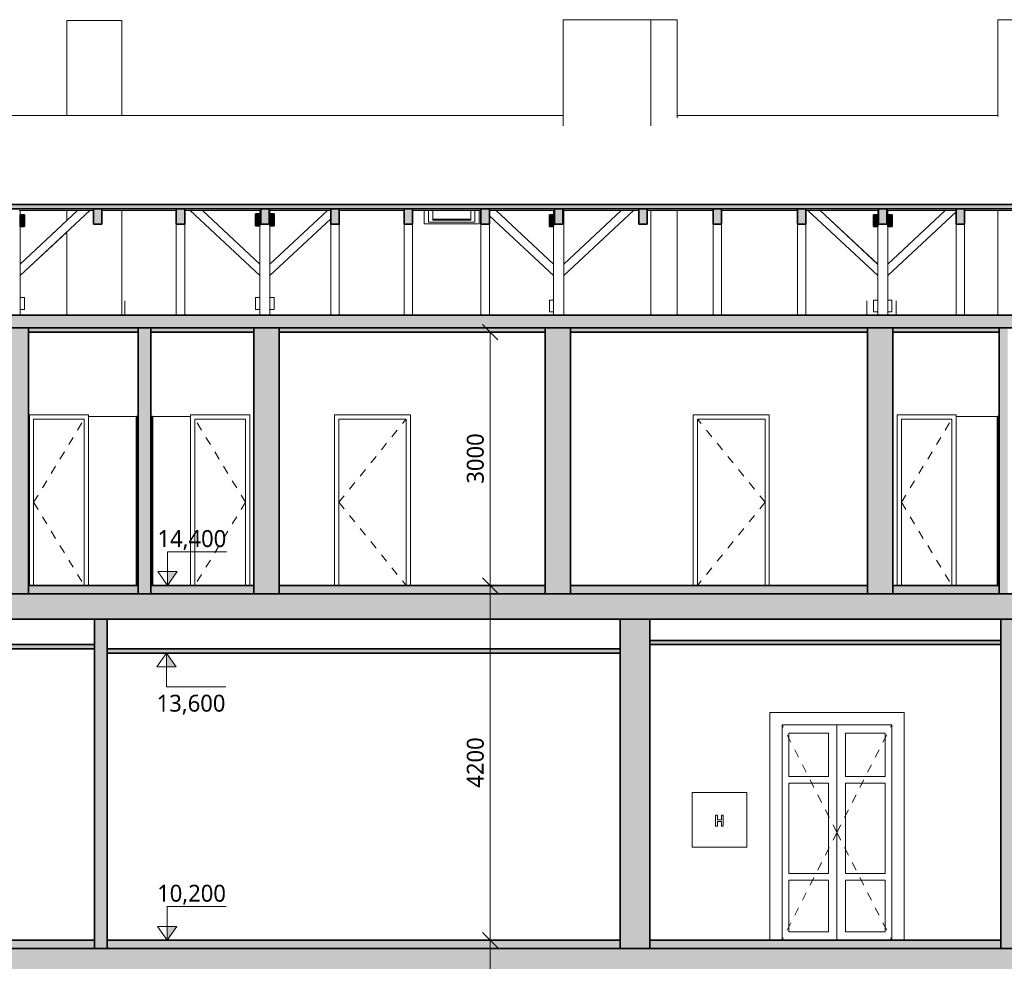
# Model space of a CAD drawing. Header units: metres. Extents: x -1.6 to 41.7, y -4.8 to 24.3.
# Tile 3 of 7: x 10 to 21.7, y 9.9 to 21.1. Entities that reach past the tile are written whole.
import ezdxf

# ---------------------------------------------------------------- set-up
doc = ezdxf.new("R2010")
doc.units = ezdxf.units.M
doc.linetypes.add('AV - Carkovana 2mm', pattern=[0.0027, 0.002, -0.0007])
for name, color, linetype, lineweight in [('AV-KOTY', 7, 'Continuous', 5), ('AV-KOTY-100', 7, 'Continuous', 5), ('AV-SRAFY', 7, 'Continuous', 35), ('AV-STAVBA', 7, 'Continuous', 18), ('AV-VYBAVENI', 7, 'Continuous', 18)]:
    doc.layers.add(name, color=color, linetype=linetype, lineweight=lineweight)
doc.styles.add('Trebuchet MS', font='trebuc.ttf', dxfattribs={"height": 0.2})
doc.dimstyles.new('2_mm_-_O_-_Blue_-_mm', dxfattribs={"dimscale": 0.3048, "dimtxt": 0.20619, "dimasz": 0.590551, "dimexe": 0.393701, "dimexo": 0.0625, "dimgap": 0.065617, "dimtad": 1, "dimdec": 0, "dimlfac": 1000, "dimzin": 0, "dimdsep": 46, "dimtxsty": 'Trebuchet MS', "dimblk1": 'OBLIQUE', "dimblk2": 'OBLIQUE', "dimsah": 1, "dimcen": 0.09, "dimazin": 0, "dimtfac": 1, "dimtdec": 4, "dimtix": 1, "dimtmove": 0, "dimatfit": 3, "dimfxl": 0.984252, "dimfxlon": 1, "dimtvp": 1, "dimtfill": 1, "dimtolj": 1, "dimtzin": 0, "dimarcsym": 2})

# ---------------------------------------------------------------- blocks, each defined once
blk = doc.blocks.new('DO_2-L_Obl__členěné_222 - 1300x2550_zdobné-V3-Řez B-B_')
at = {"layer": 'AV-STAVBA'}
for p, q in [((18.925, 12.898), (18.925, 10.2)), ((20.52, 12.898), (18.925, 12.898)), ((20.52, 10.2), (20.52, 12.898)), ((19.072, 10.2), (19.072, 12.75)), ((19.072, 12.75), (20.372, 12.75)), ((19.722, 10.2), (19.722, 12.75)), ((19.722, 12.75), (19.722, 10.2)), ((20.372, 12.75), (20.372, 10.2)), ((19.152, 12.65), (19.622, 12.65)), ((19.152, 12.14), (19.152, 12.65)), ((19.622, 12.65), (19.622, 12.14)), ((19.822, 12.65), (20.292, 12.65)), ((19.822, 12.14), (19.822, 12.65)), ((20.292, 12.65), (20.292, 12.14)), ((19.622, 12.14), (19.152, 12.14)), ((20.292, 12.14), (19.822, 12.14)), ((19.152, 10.99), (19.152, 12.06)), ((19.152, 12.06), (19.622, 12.06)), ((19.622, 12.06), (19.622, 10.99)), ((19.822, 10.99), (19.822, 12.06)), ((19.822, 12.06), (20.292, 12.06)), ((20.292, 12.06), (20.292, 10.99)), ((19.622, 10.99), (19.152, 10.99)), ((20.292, 10.99), (19.822, 10.99)), ((19.152, 10.3), (19.152, 10.91)), ((19.152, 10.91), (19.622, 10.91)), ((19.622, 10.91), (19.622, 10.3)), ((19.822, 10.91), (20.292, 10.91)), ((19.822, 10.3), (19.822, 10.91)), ((20.292, 10.91), (20.292, 10.3)), ((19.622, 10.3), (19.152, 10.3)), ((20.292, 10.3), (19.822, 10.3))]:
    blk.add_line(p, q, dxfattribs=at)
at = {"layer": 'AV-STAVBA', "linetype": 'AV - Carkovana 2mm', "lineweight": 13}
for q in [(19.072, 12.75), (20.372, 12.75), (19.072, 10.2), (20.372, 10.2)]:
    blk.add_line((19.722, 11.475), q, dxfattribs=at)
blk = doc.blocks.new('DO_1-L_Ocel_ - 600x1970_100-934388-Řez B-B_')
at = {"layer": 'AV-STAVBA'}
for p, q in [((20.435, 14.4), (20.435, 16.42)), ((21.135, 16.42), (20.435, 16.42)), ((20.485, 16.37), (20.485, 14.4)), ((20.485, 16.37), (21.085, 16.37)), ((20.485, 16.37), (20.485, 14.4)), ((21.085, 16.37), (20.485, 16.37)), ((21.085, 14.4), (21.085, 16.37)), ((21.085, 14.4), (21.085, 16.37)), ((21.135, 16.42), (21.135, 16.4))]:
    blk.add_line(p, q, dxfattribs=at)
at = {"layer": 'AV-STAVBA', "linetype": 'AV - Carkovana 2mm', "lineweight": 13}
for q in [(21.085, 16.37), (21.085, 14.4)]:
    blk.add_line((20.485, 15.385), q, dxfattribs=at)
blk = doc.blocks.new('DO_1-P_Ocel_ - 800x1970_150-V4-Řez B-B_')
at = {"layer": 'AV-STAVBA'}
for p, q in [((9.04, 10.2), (9.04, 12.22)), ((9.94, 12.22), (9.04, 12.22)), ((9.09, 12.17), (9.09, 10.2)), ((9.09, 12.17), (9.89, 12.17)), ((9.09, 12.17), (9.09, 10.2)), ((9.89, 12.17), (9.09, 12.17)), ((9.89, 10.2), (9.89, 12.17)), ((9.89, 10.2), (9.89, 12.17)), ((9.94, 12.22), (9.94, 10.2))]:
    blk.add_line(p, q, dxfattribs=at)
at = {"layer": 'AV-STAVBA', "linetype": 'AV - Carkovana 2mm', "lineweight": 13}
for q in [(9.09, 12.17), (9.09, 10.2)]:
    blk.add_line((9.89, 11.185), q, dxfattribs=at)
blk = doc.blocks.new('DO_1-L_Ocel_ - 800x1970_150-V2-Řez B-B_')
at = {"layer": 'AV-STAVBA'}
for p, q in [((6.715, 5.5), (6.715, 7.52)), ((7.615, 7.52), (6.715, 7.52)), ((6.765, 7.47), (6.765, 5.5)), ((6.765, 7.47), (7.565, 7.47)), ((6.765, 7.47), (6.765, 5.5)), ((7.565, 7.47), (6.765, 7.47)), ((7.565, 5.5), (7.565, 7.47)), ((7.565, 5.5), (7.565, 7.47)), ((7.615, 7.52), (7.615, 5.5))]:
    blk.add_line(p, q, dxfattribs=at)
at = {"layer": 'AV-STAVBA', "linetype": 'AV - Carkovana 2mm', "lineweight": 13}
for q in [(7.565, 7.47), (7.565, 5.5)]:
    blk.add_line((6.765, 6.485), q, dxfattribs=at)
blk = doc.blocks.new('DO_1-P_Ocel_ - 600x1970_100-934197-Řez B-B_')
at = {"layer": 'AV-STAVBA'}
for p, q in [((28.085, 16.4), (28.085, 16.42)), ((28.785, 16.42), (28.085, 16.42)), ((28.135, 16.37), (28.135, 14.4)), ((28.135, 16.37), (28.735, 16.37)), ((28.135, 16.37), (28.135, 14.4)), ((28.735, 16.37), (28.135, 16.37)), ((28.735, 14.4), (28.735, 16.37)), ((28.735, 14.4), (28.735, 16.37)), ((28.785, 16.42), (28.785, 14.4))]:
    blk.add_line(p, q, dxfattribs=at)
at = {"layer": 'AV-STAVBA', "linetype": 'AV - Carkovana 2mm', "lineweight": 13}
for q in [(28.135, 16.37), (28.135, 14.4)]:
    blk.add_line((28.735, 15.385), q, dxfattribs=at)
blk = doc.blocks.new('SFR_Trám_dřevo - 100_100-1435712-Řez B-B_')
at = {"layer": 'AV-STAVBA'}
for p, q in [((13.685, 18.84), (13.005, 18.207)), ((13.825, 18.833), (13.832, 18.84)), ((13.005, 18.07), (13.725, 18.74))]:
    blk.add_line(p, q, dxfattribs=at)
blk = doc.blocks.new('SFR_Trám_dřevo - 100_100-1435710-Řez B-B_')
at = {"layer": 'AV-STAVBA'}
for p, q in [((12.885, 18.07), (12.058, 18.84)), ((12.885, 18.207), (12.205, 18.84))]:
    blk.add_line(p, q, dxfattribs=at)
blk = doc.blocks.new('SFR_Trám_dřevo - 50_140-1437201-Řez B-B_')
at = {"layer": 'AV-STAVBA'}
blk.add_hatch(color=256, dxfattribs=at).paths.add_polyline_path([(12.885, 18.66), (12.885, 18.8), (12.835, 18.8), (12.835, 18.66)])
at = {"layer": 'AV-STAVBA', "lineweight": 35}
for p, q in [((12.835, 18.8), (12.835, 18.66)), ((12.885, 18.8), (12.835, 18.8)), ((12.885, 18.66), (12.885, 18.8)), ((12.835, 18.66), (12.885, 18.66))]:
    blk.add_line(p, q, dxfattribs=at)
blk = doc.blocks.new('SFR_Trám_dřevo - 50_140-1505644-Řez B-B_')
at = {"layer": 'AV-STAVBA'}
for p, q in [((13.055, 17.81), (13.005, 17.81)), ((13.005, 17.81), (13.005, 17.67)), ((13.055, 17.67), (13.055, 17.81)), ((13.005, 17.67), (13.055, 17.67))]:
    blk.add_line(p, q, dxfattribs=at)
blk = doc.blocks.new('SFR_Trám_dřevo - 100_100-V6-Řez B-B_')
at = {"layer": 'AV-STAVBA'}
for p, q in [((13.685, 18.84), (13.005, 18.207)), ((13.825, 18.833), (13.832, 18.84)), ((13.005, 18.07), (13.725, 18.74))]:
    blk.add_line(p, q, dxfattribs=at)
blk = doc.blocks.new('SFR_Trám_dřevo - 100_100-V7-Řez B-B_')
at = {"layer": 'AV-STAVBA'}
for p, q in [((12.058, 18.84), (12.885, 18.07)), ((12.885, 18.207), (12.204, 18.84))]:
    blk.add_line(p, q, dxfattribs=at)
blk = doc.blocks.new('SFR_Trám_dřevo - 50_140-1505645-Řez B-B_')
at = {"layer": 'AV-STAVBA'}
for p, q in [((12.885, 17.81), (12.835, 17.81)), ((12.835, 17.81), (12.835, 17.67)), ((12.885, 17.67), (12.885, 17.81)), ((12.835, 17.67), (12.885, 17.67))]:
    blk.add_line(p, q, dxfattribs=at)
blk = doc.blocks.new('SFR_Trám_dřevo - 100_100-V8-Řez B-B_')
at = {"layer": 'AV-STAVBA'}
blk.add_line((16.364, 18.207), (15.685, 18.84), dxfattribs=at)
blk = doc.blocks.new('SFR_Trám_dřevo - 100_100-1437373-Řez B-B_')
at = {"layer": 'AV-STAVBA'}
for p, q in [((16.485, 18.07), (17.312, 18.84)), ((17.165, 18.84), (16.485, 18.207)), ((17.165, 18.84), (16.485, 18.207))]:
    blk.add_line(p, q, dxfattribs=at)
blk = doc.blocks.new('SFR_Trám_dřevo - 100_100-1437374-Řez B-B_')
at = {"layer": 'AV-STAVBA'}
for p, q in [((16.365, 18.206), (15.685, 18.84)), ((15.605, 18.778), (16.365, 18.07)), ((16.365, 18.069), (15.605, 18.777))]:
    blk.add_line(p, q, dxfattribs=at)
blk = doc.blocks.new('SFR_Trám_dřevo - 50_140-1505646-Řez B-B_')
at = {"layer": 'AV-STAVBA'}
for p, q in [((16.365, 17.78), (16.315, 17.78)), ((16.315, 17.78), (16.315, 17.64)), ((16.365, 17.64), (16.365, 17.78)), ((16.315, 17.64), (16.365, 17.64))]:
    blk.add_line(p, q, dxfattribs=at)
blk = doc.blocks.new('SFR_Trám_dřevo - 50_140-1437733-Řez B-B_')
at = {"layer": 'AV-STAVBA'}
blk.add_hatch(color=256, dxfattribs=at).paths.add_polyline_path([(13.055, 18.66), (13.055, 18.8), (13.005, 18.8), (13.005, 18.66)])
at = {"layer": 'AV-STAVBA', "lineweight": 35}
for p, q in [((13.055, 18.8), (13.005, 18.8)), ((13.005, 18.8), (13.005, 18.66)), ((13.055, 18.66), (13.055, 18.8)), ((13.005, 18.66), (13.055, 18.66))]:
    blk.add_line(p, q, dxfattribs=at)
blk = doc.blocks.new('SFR_Trám_dřevo - 100_100-1438016-Řez B-B_')
at = {"layer": 'AV-STAVBA'}
for p, q in [((21.005, 18.84), (20.325, 18.207)), ((21.005, 18.84), (20.325, 18.207)), ((20.325, 18.07), (21.135, 18.824))]:
    blk.add_line(p, q, dxfattribs=at)
blk = doc.blocks.new('SFR_Trám_dřevo - 100_100-1438017-Řez B-B_')
at = {"layer": 'AV-STAVBA'}
for p, q in [((20.205, 18.069), (19.377, 18.84)), ((19.378, 18.84), (20.205, 18.07)), ((20.205, 18.206), (19.525, 18.84))]:
    blk.add_line(p, q, dxfattribs=at)
blk = doc.blocks.new('SFR_Trám_dřevo - 100_100-1439204-Řez B-B_')
at = {"layer": 'AV-STAVBA'}
blk.add_line((20.325, 18.07), (21.135, 18.824), dxfattribs=at)
blk = doc.blocks.new('SFR_Trám_dřevo - 100_100-1439205-Řez B-B_')
at = {"layer": 'AV-STAVBA'}
blk.add_line((20.204, 18.207), (19.525, 18.84), dxfattribs=at)
blk = doc.blocks.new('SFR_Trám_dřevo - 50_140-V9-Řez B-B_')
at = {"layer": 'AV-STAVBA'}
blk.add_hatch(color=256, dxfattribs=at).paths.add_polyline_path([(20.205, 18.65), (20.205, 18.79), (20.155, 18.79), (20.155, 18.65)])
at = {"layer": 'AV-STAVBA', "lineweight": 35}
for p, q in [((20.155, 18.79), (20.155, 18.65)), ((20.205, 18.79), (20.155, 18.79)), ((20.205, 18.65), (20.205, 18.79)), ((20.155, 18.65), (20.205, 18.65))]:
    blk.add_line(p, q, dxfattribs=at)
blk = doc.blocks.new('SFR_Trám_dřevo - 50_140-1505647-Řez B-B_')
at = {"layer": 'AV-STAVBA'}
for p, q in [((20.205, 17.78), (20.155, 17.78)), ((20.155, 17.78), (20.155, 17.64)), ((20.205, 17.64), (20.205, 17.78)), ((20.155, 17.64), (20.205, 17.64))]:
    blk.add_line(p, q, dxfattribs=at)
blk = doc.blocks.new('SFR_Trám_dřevo - 50_140-V10-Řez B-B_')
at = {"layer": 'AV-STAVBA'}
blk.add_hatch(color=256, dxfattribs=at).paths.add_polyline_path([(20.375, 18.65), (20.375, 18.79), (20.325, 18.79), (20.325, 18.65)])
at = {"layer": 'AV-STAVBA', "lineweight": 35}
for p, q in [((20.375, 18.79), (20.325, 18.79)), ((20.325, 18.79), (20.325, 18.65)), ((20.375, 18.65), (20.375, 18.79)), ((20.325, 18.65), (20.375, 18.65))]:
    blk.add_line(p, q, dxfattribs=at)
blk = doc.blocks.new('SFR_Trám_dřevo - 50_140-1505648-Řez B-B_')
at = {"layer": 'AV-STAVBA'}
for p, q in [((20.374, 17.78), (20.324, 17.78)), ((20.324, 17.78), (20.324, 17.64)), ((20.374, 17.64), (20.374, 17.78)), ((20.324, 17.64), (20.374, 17.64))]:
    blk.add_line(p, q, dxfattribs=at)
blk = doc.blocks.new('SFR_Trám_dřevo - 100_100-V28-Řez B-B_')
at = {"layer": 'AV-STAVBA'}
for p, q in [((10.598, 18.722), (10.045, 18.207)), ((10.045, 18.07), (10.598, 18.585))]:
    blk.add_line(p, q, dxfattribs=at)
blk = doc.blocks.new('SFR_Trám_dřevo - 100_100-V31-Řez B-B_')
at = {"layer": 'AV-STAVBA'}
for p, q in [((10.045, 18.07), (10.872, 18.84)), ((10.725, 18.84), (10.045, 18.207))]:
    blk.add_line(p, q, dxfattribs=at)
blk = doc.blocks.new('SFR_Trám_dřevo - 50_140-V33-Řez B-B_')
at = {"layer": 'AV-STAVBA'}
blk.add_hatch(color=256, dxfattribs=at).paths.add_polyline_path([(10.095, 18.65), (10.095, 18.79), (10.045, 18.79), (10.045, 18.65)])
at = {"layer": 'AV-STAVBA', "lineweight": 35}
for p, q in [((10.095, 18.79), (10.045, 18.79)), ((10.045, 18.79), (10.045, 18.65)), ((10.095, 18.65), (10.095, 18.79)), ((10.045, 18.65), (10.095, 18.65))]:
    blk.add_line(p, q, dxfattribs=at)
blk = doc.blocks.new('WI_1_střešní - 650x1000-1494084-Řez B-B_')
at = {"layer": 'AV-STAVBA'}
for p, q in [((14.833, 18.84), (14.833, 18.683)), ((14.883, 18.704), (14.883, 18.84)), ((14.883, 18.84), (14.883, 18.704)), ((14.933, 18.725), (14.933, 18.84)), ((15.383, 18.84), (15.383, 18.725)), ((15.433, 18.84), (15.433, 18.704)), ((15.433, 18.704), (15.433, 18.84)), ((15.483, 18.683), (15.483, 18.84)), ((14.833, 18.683), (15.483, 18.683)), ((15.433, 18.704), (14.883, 18.704)), ((14.883, 18.704), (15.433, 18.704)), ((14.933, 18.738), (15.383, 18.738)), ((15.383, 18.725), (14.933, 18.725))]:
    blk.add_line(p, q, dxfattribs=at)
blk = doc.blocks.new('PF_Hydrant pod omítku - 650x650-1551170-Řez B-B_')
at = {"layer": 'AV-VYBAVENI'}
for p, q in [((18.655, 11.95), (18.005, 11.95)), ((18.005, 11.95), (18.005, 11.3)), ((18.655, 11.3), (18.655, 11.95)), ((18.305, 11.68), (18.285, 11.68)), ((18.285, 11.68), (18.285, 11.55)), ((18.305, 11.625), (18.305, 11.68)), ((18.375, 11.68), (18.355, 11.68)), ((18.355, 11.68), (18.355, 11.625)), ((18.375, 11.55), (18.375, 11.68)), ((18.285, 11.55), (18.305, 11.55)), ((18.355, 11.625), (18.305, 11.625)), ((18.305, 11.55), (18.305, 11.605)), ((18.305, 11.605), (18.355, 11.605)), ((18.355, 11.605), (18.355, 11.55)), ((18.355, 11.55), (18.375, 11.55)), ((18.005, 11.3), (18.655, 11.3))]:
    blk.add_line(p, q, dxfattribs=at)
blk = doc.blocks.new('DIMBLOCK1-Řez B-B_')
at = {"layer": 'AV-KOTY-100', "color": 5, "true_color": 0x0000ff}
for p, q in [((15.613, 17.4), (15.493, 17.4)), ((15.613, 17.4), (15.523, 17.49)), ((15.613, 17.4), (15.613, 14.4)), ((15.613, 17.4), (15.703, 17.31)), ((15.613, 17.4), (15.913, 17.4)), ((15.613, 14.4), (15.523, 14.49)), ((15.613, 14.4), (15.493, 14.4)), ((15.613, 14.4), (15.703, 14.31)), ((15.613, 14.4), (15.913, 14.4))]:
    blk.add_line(p, q, dxfattribs=at)
at = {"layer": 'AV-KOTY-100', "color": 0, "insert": (15.337, 15.606), "char_height": 0.2, "width": 0.70454, "attachment_point": 1, "rotation": 90, "line_spacing_factor": 1.048425, "style": 'Trebuchet MS', "bg_fill": 3, "box_fill_scale": 1.25, "bg_fill_color": 256, "bg_fill_true_color": 13158600, "bg_fill_transparency": 0}
blk.add_mtext('3000', dxfattribs=at)
blk = doc.blocks.new('_Oblique')
at = {"color": 0, "linetype": 'ByBlock', "lineweight": -2}
blk.add_line((-0.5, -0.5), (0.5, 0.5), dxfattribs=at)
blk = doc.blocks.new('DIMBLOCK2-Řez B-B_')
at = {"layer": 'AV-KOTY-100', "color": 5, "true_color": 0x0000ff}
for p, q in [((15.613, 14.4), (15.523, 14.49)), ((15.613, 14.4), (15.493, 14.4)), ((15.613, 14.4), (15.613, 10.2)), ((15.613, 14.4), (15.703, 14.31)), ((15.613, 14.4), (15.913, 14.4)), ((15.613, 10.2), (15.523, 10.29)), ((15.613, 10.2), (15.493, 10.2)), ((15.613, 10.2), (15.703, 10.11)), ((15.613, 10.2), (15.913, 10.2))]:
    blk.add_line(p, q, dxfattribs=at)
at = {"layer": 'AV-KOTY-100', "color": 0, "insert": (15.337, 12.006), "char_height": 0.2, "width": 0.70454, "attachment_point": 1, "rotation": 90, "line_spacing_factor": 1.048425, "style": 'Trebuchet MS', "bg_fill": 3, "box_fill_scale": 1.25, "bg_fill_color": 256, "bg_fill_true_color": 13158600, "bg_fill_transparency": 0}
blk.add_mtext('4200', dxfattribs=at)
blk = doc.blocks.new('DIMBLOCK3-Řez B-B_')
at = {"layer": 'AV-KOTY-100', "color": 5, "true_color": 0x0000ff}
for p, q in [((15.613, 10.2), (15.523, 10.29)), ((15.613, 10.2), (15.493, 10.2)), ((15.613, 10.2), (15.613, 5.5)), ((15.613, 10.2), (15.703, 10.11)), ((15.613, 10.2), (15.913, 10.2)), ((15.613, 5.5), (15.493, 5.5)), ((15.613, 5.5), (15.523, 5.59)), ((15.613, 5.5), (15.703, 5.41)), ((15.613, 5.5), (15.913, 5.5))]:
    blk.add_line(p, q, dxfattribs=at)
at = {"layer": 'AV-KOTY-100', "color": 0, "insert": (15.337, 7.556), "char_height": 0.2, "width": 0.70454, "attachment_point": 1, "rotation": 90, "line_spacing_factor": 1.048425, "style": 'Trebuchet MS', "bg_fill": 3, "box_fill_scale": 1.25, "bg_fill_color": 256, "bg_fill_true_color": 13158600, "bg_fill_transparency": 0}
blk.add_mtext('4700', dxfattribs=at)
blk = doc.blocks.new('Spot Elevations - Vyskova kota vertikalni-6115-Řez B-B_')
at = {"layer": 'AV-KOTY', "true_color": 0x0000ff}
blk.add_hatch(color=5, dxfattribs=at).paths.add_polyline_path([(11.783, -3.95), (11.783, -3.786), (11.897, -3.786)])
at = {"layer": 'AV-KOTY', "color": 5, "true_color": 0x0000ff}
for p, q in [((11.783, -3.55), (12.483, -3.55)), ((11.783, -3.95), (11.783, -3.55)), ((11.668, -3.786), (11.897, -3.786)), ((11.783, -3.95), (11.668, -3.786)), ((11.783, -3.95), (11.897, -3.786)), ((11.783, -3.95), (11.897, -3.786)), ((11.897, -3.786), (11.783, -3.786)), ((11.783, -3.786), (11.783, -3.95)), ((11.61, -3.95), (11.955, -3.95))]:
    blk.add_line(p, q, dxfattribs=at)

msp = doc.modelspace()

# ---------------------------------------------------------------- hatches: boundary and pattern name
at = {"layer": 'AV-SRAFY', "lineweight": 18}
for points in [[(10.1448, 14.3), (10.1448, 17.45), (9.7948, 17.45), (9.7948, 14.3), (9.896, 14.3)], [(11.4865, 14.3), (11.5948, 14.3), (11.5948, 17.45), (11.4448, 17.45), (11.4448, 14.3)], [(13.1148, 14.3), (13.1148, 17.45), (12.8148, 17.45), (12.8148, 14.3), (13.077, 14.3)], [(16.5648, 14.3), (16.5648, 17.45), (16.2648, 17.45), (16.2648, 14.3), (16.5231, 14.3)], [(20.3848, 14.3), (20.3848, 17.45), (20.0848, 17.45), (20.0848, 14.3), (20.2342, 14.3)], [(21.6448, 14.3), (21.7448, 14.3), (21.7448, 17.45), (21.6448, 17.45), (21.6448, 14.3953)], [(11.4248, 14.4), (11.4448, 14.4), (11.4448, 16.4), (11.4248, 16.4), (11.4248, 14.7564)], [(11.5948, 14.4), (11.6148, 14.4), (11.6148, 16.4), (11.5948, 16.4), (11.5948, 14.5759)], [(21.6248, 14.4), (21.6448, 14.4), (21.6448, 16.4), (21.6248, 16.4), (21.6248, 14.7564)], [(10.9563, 14.3), (11.4448, 14.3), (11.4448, 14.4), (10.1448, 14.4), (10.1448, 14.3), (10.6912, 14.3)], [(11.5948, 14.3), (12.8148, 14.3), (12.8148, 14.4), (11.5948, 14.4), (11.5948, 14.3953)], [(13.1148, 14.3), (16.2648, 14.3), (16.2648, 14.4), (13.1148, 14.4), (13.1148, 14.3953)], [(17.8485, 14.3), (20.0848, 14.3), (20.0848, 14.4), (16.5648, 14.4), (16.5648, 14.3), (17.3183, 14.3)], [(21.6448, 14.3), (21.6448, 14.4), (20.3848, 14.4), (20.3848, 14.3), (21.5597, 14.3)], [(17.3183, 14), (39.4998, 14), (39.4998, 14.3), (-0.0052, 14.3), (-0.0052, 14), (16.7882, 14)], [(11.0748, 10.1), (11.0748, 14), (10.9248, 14), (10.9248, 10.1), (10.9563, 10.1)], [(17.1548, 10.1), (17.5048, 10.1), (17.5048, 14), (17.1548, 14), (17.1548, 10.2435)], [(21.6648, 10.1), (21.8148, 10.1), (21.8148, 14), (21.6648, 14), (21.6648, 10.2435)], [(10.4262, 10.1), (10.9248, 10.1), (10.9248, 10.2), (5.5848, 10.2), (5.5848, 10.1), (9.3658, 10.1)], [(17.0532, 10.1), (17.1548, 10.1), (17.1548, 10.2), (11.0748, 10.2), (11.0748, 10.1), (16.7882, 10.1)], [(21.5597, 10.1), (21.6648, 10.1), (21.6648, 10.2), (17.5048, 10.2), (17.5048, 10.1), (21.0295, 10.1)], [(17.8485, 9.8), (39.4998, 9.8), (39.4998, 10.1), (-0.0052, 10.1), (-0.0052, 9.8), (17.3183, 9.8)]]:
    msp.add_hatch(color=256, dxfattribs=at).paths.add_polyline_path(points)
at = {"layer": 'AV-STAVBA'}
h = msp.add_hatch(color=256, dxfattribs=at)
h.paths.add_polyline_path([(39.2648, 18.8586), (39.7648, 18.8586), (39.7648, 18.911), (38.9141, 18.911), (38.9141, 18.8586)])
h.paths.add_polyline_path([(33.7535, 18.8586), (34.4065, 18.8586), (34.4065, 18.911), (5.1102, 18.911), (5.1102, 18.8586), (31.6328, 18.8586)])
h.paths.add_polyline_path([(0.6119, 18.8586), (0.6119, 18.911), (-0.2352, 18.911), (-0.2352, 18.8586), (-0.1772, 18.8586)])
for points in [[(11.0148, 18.6803), (11.0148, 18.8586), (10.9148, 18.8586), (10.9148, 18.6803)], [(11.9948, 18.6803), (11.9948, 18.8586), (11.8948, 18.8586), (11.8948, 18.6803)], [(12.9948, 18.6803), (12.9948, 18.8586), (12.8948, 18.8586), (12.8948, 18.6803)], [(13.7248, 18.6803), (13.8248, 18.6803), (13.8248, 18.8586), (13.7248, 18.8586)], [(14.6948, 18.6803), (14.6948, 18.8586), (14.5948, 18.8586), (14.5948, 18.6803), (14.6675, 18.6803)], [(15.6048, 18.6803), (15.6048, 18.8586), (15.5048, 18.8586), (15.5048, 18.6803)], [(16.4748, 18.6803), (16.4748, 18.8586), (16.3748, 18.8586), (16.3748, 18.6803)], [(17.4748, 18.6803), (17.4748, 18.8586), (17.3748, 18.8586), (17.3748, 18.6803)], [(18.3548, 18.6803), (18.3548, 18.8586), (18.2548, 18.8586), (18.2548, 18.6803)], [(19.3548, 18.6803), (19.3548, 18.8586), (19.2548, 18.8586), (19.2548, 18.6803)], [(20.2148, 18.6803), (20.3148, 18.6803), (20.3148, 18.8586), (20.2148, 18.8586)], [(21.1348, 18.6803), (21.2348, 18.6803), (21.2348, 18.8586), (21.1348, 18.8586)], [(39.0551, 17.45), (39.2648, 17.45), (39.2648, 17.6), (-0.0352, 17.6), (-0.0352, 17.45), (37.9948, 17.45)], [(10.1448, 17.4), (11.4448, 17.4), (11.4448, 17.45), (10.1448, 17.45)], [(11.5948, 17.4), (12.8148, 17.4), (12.8148, 17.45), (11.5948, 17.45)], [(15.7278, 17.4), (16.2648, 17.4), (16.2648, 17.45), (13.1148, 17.45), (13.1148, 17.4), (14.6675, 17.4)], [(19.9692, 17.4), (20.0848, 17.4), (20.0848, 17.45), (16.5648, 17.45), (16.5648, 17.4), (18.9088, 17.4)], [(20.3848, 17.4), (21.6448, 17.4), (21.6448, 17.45), (20.3848, 17.45)], [(8.8357, 13.65), (10.9248, 13.65), (10.9248, 13.7), (5.5848, 13.7), (5.5848, 13.65), (8.5706, 13.65)], [(16.7882, 13.6), (17.1548, 13.6), (17.1548, 13.65), (11.0748, 13.65), (11.0748, 13.6), (16.258, 13.6)], [(21.5597, 13.7), (21.6648, 13.7), (21.6648, 13.75), (17.5048, 13.75), (17.5048, 13.7), (21.0295, 13.7)]]:
    msp.add_hatch(color=256, dxfattribs=at).paths.add_polyline_path(points)

# ---------------------------------------------------------------- linework, layer by layer
for p, q in [((11.248, 21.09), (10.598, 21.09)), ((10.598, 21.09), (10.598, 19.9664)), ((11.248, 21.09), (11.248, 19.9664)), ((17.8296, 21.1), (16.478, 21.1)), ((16.478, 21.1), (16.478, 19.8445)), ((17.518, 21.1), (17.518, 19.8445)), ((17.8296, 19.9382), (17.8296, 21.1)), ((22.6296, 21.1), (21.6296, 21.1)), ((21.6296, 21.1), (21.6296, 19.9519)), ((16.478, 19.9664), (8.738, 19.9664)), ((21.6296, 19.9664), (17.8296, 19.9664)), ((10.0448, 18.84), (10.0348, 18.84)), ((10.0448, 18.84), (10.9148, 18.84)), ((10.0448, 18.84), (10.0448, 18.79)), ((10.0452, 18.84), (10.0452, 18.79)), ((10.598, 18.84), (10.598, 18.7217)), ((11.0148, 18.84), (11.8948, 18.84)), ((11.248, 18.84), (11.248, 17.6)), ((11.9948, 18.84), (12.8948, 18.84)), ((12.8845, 18.84), (12.8845, 18.8)), ((12.8848, 18.84), (12.8848, 18.8)), ((13.0048, 18.84), (12.9948, 18.84)), ((13.0048, 18.84), (13.7248, 18.84)), ((13.0048, 18.84), (13.0048, 18.8)), ((13.0052, 18.84), (13.0052, 18.8)), ((13.8248, 18.84), (14.5948, 18.84)), ((14.6948, 18.84), (15.5048, 18.84)), ((14.833, 18.6832), (14.833, 18.84)), ((15.483, 18.84), (15.483, 18.6832)), ((15.6048, 18.84), (16.3748, 18.84)), ((16.3644, 18.84), (16.3644, 18.79)), ((16.365, 18.84), (16.365, 17.6)), ((16.3748, 18.84), (16.365, 18.84)), ((16.4748, 18.84), (17.3748, 18.84)), ((16.485, 18.84), (16.4748, 18.84)), ((16.485, 18.84), (16.485, 17.6)), ((17.4748, 18.84), (18.2548, 18.84)), ((17.518, 18.84), (17.518, 17.6)), ((17.8296, 17.6), (17.8296, 18.84)), ((18.3548, 18.84), (19.2548, 18.84)), ((19.3548, 18.84), (20.2148, 18.84)), ((20.2045, 18.84), (20.2045, 18.79)), ((20.2051, 18.84), (20.2051, 17.78)), ((20.2148, 18.84), (20.2051, 18.84)), ((20.3148, 18.84), (21.1348, 18.84)), ((20.3251, 18.84), (20.3148, 18.84)), ((20.3251, 18.84), (20.3251, 18.79)), ((21.2348, 18.84), (22.0948, 18.84)), ((21.6296, 18.84), (21.6296, 17.6)), ((11.8948, 17.6), (11.8948, 18.6803)), ((11.9948, 18.6803), (11.9948, 17.6)), ((13.7248, 17.6), (13.7248, 18.6803)), ((13.8248, 18.6803), (13.8248, 17.6)), ((14.5948, 17.6), (14.5948, 18.6803)), ((14.6948, 18.6803), (14.6948, 17.6)), ((15.483, 18.6832), (14.833, 18.6832)), ((15.5048, 17.6), (15.5048, 18.6803)), ((15.6048, 18.6803), (15.6048, 17.6)), ((18.2548, 17.6), (18.2548, 18.6803)), ((18.3548, 18.6803), (18.3548, 17.6)), ((19.2548, 17.6), (19.2548, 18.6803)), ((19.3548, 18.6803), (19.3548, 17.6)), ((21.1348, 17.6), (21.1348, 18.6803)), ((21.2348, 18.6803), (21.2348, 17.6)), ((10.0448, 18.65), (10.0448, 17.6)), ((10.0452, 18.65), (10.0452, 18.2069)), ((10.598, 18.585), (10.598, 17.6)), ((12.8845, 18.66), (12.8845, 18.2071)), ((12.8848, 18.66), (12.8848, 17.6)), ((13.0048, 18.66), (13.0048, 17.6)), ((13.0052, 18.66), (13.0052, 18.2069)), ((16.3644, 18.65), (16.3644, 18.2071)), ((20.2045, 18.65), (20.2045, 18.207)), ((20.3251, 18.65), (20.3251, 17.78)), ((10.0452, 18.0702), (10.0452, 17.81)), ((12.8845, 18.0699), (12.8845, 17.81)), ((13.0052, 18.0702), (13.0052, 17.81)), ((16.3644, 18.0699), (16.3644, 17.78)), ((20.2045, 18.0698), (20.2045, 17.78)), ((11.2848, 17.6), (11.2848, 17.7706)), ((20.0748, 17.6), (20.0748, 17.7706)), ((20.4248, 17.6), (20.4248, 17.7706)), ((10.0452, 17.67), (10.0452, 17.6)), ((12.8845, 17.67), (12.8845, 17.6)), ((13.0052, 17.67), (13.0052, 17.6)), ((16.3644, 17.64), (16.3644, 17.6)), ((20.2045, 17.64), (20.2045, 17.6)), ((20.2051, 17.64), (20.2051, 17.6)), ((20.3251, 17.64), (20.3251, 17.6)), ((10.1548, 16.42), (10.8548, 16.42)), ((10.1548, 14.4), (10.1548, 16.42)), ((10.8548, 16.42), (10.8548, 14.4)), ((11.4248, 16.4), (10.8548, 16.4)), ((12.0648, 16.4), (11.6148, 16.4)), ((12.0648, 16.42), (12.7648, 16.42)), ((12.0648, 14.4), (12.0648, 16.42)), ((12.7648, 16.42), (12.7648, 14.4)), ((13.7698, 16.42), (14.6698, 16.42)), ((13.7698, 14.4), (13.7698, 16.42)), ((14.6698, 16.42), (14.6698, 14.4)), ((18.0198, 16.42), (18.9198, 16.42)), ((18.0198, 14.4), (18.0198, 16.42)), ((18.9198, 16.42), (18.9198, 14.4)), ((20.4348, 16.42), (21.1348, 16.42)), ((20.4348, 14.4), (20.4348, 16.42)), ((21.1348, 16.42), (21.1348, 14.4)), ((21.6248, 16.4), (21.1348, 16.4)), ((18.0048, 11.95), (18.6548, 11.95)), ((18.0048, 11.3), (18.0048, 11.95)), ((18.6548, 11.95), (18.6548, 11.3)), ((18.6548, 11.3), (18.0048, 11.3))]:
    msp.add_line(p, q, dxfattribs=at)
at = {"layer": 'AV-STAVBA', "lineweight": 35}
for p, q in [((34.4065, 18.911), (5.1102, 18.911)), ((5.1102, 18.8586), (34.4065, 18.8586)), ((11.0148, 18.8586), (10.9148, 18.8586)), ((10.9148, 18.8586), (10.9148, 18.6803)), ((11.0148, 18.6803), (11.0148, 18.8586)), ((11.9948, 18.8586), (11.8948, 18.8586)), ((11.8948, 18.8586), (11.8948, 18.6803)), ((11.9948, 18.6803), (11.9948, 18.8586)), ((12.9948, 18.8586), (12.8948, 18.8586)), ((12.8948, 18.8586), (12.8948, 18.6803)), ((12.9948, 18.6803), (12.9948, 18.8586)), ((13.8248, 18.8586), (13.7248, 18.8586)), ((13.7248, 18.8586), (13.7248, 18.6803)), ((13.8248, 18.6803), (13.8248, 18.8586)), ((14.6948, 18.8586), (14.5948, 18.8586)), ((14.5948, 18.8586), (14.5948, 18.6803)), ((14.6948, 18.6803), (14.6948, 18.8586)), ((15.6048, 18.8586), (15.5048, 18.8586)), ((15.5048, 18.8586), (15.5048, 18.6803)), ((15.6048, 18.6803), (15.6048, 18.8586)), ((16.4748, 18.8586), (16.3748, 18.8586)), ((16.3748, 18.8586), (16.3748, 18.6803)), ((16.4748, 18.6803), (16.4748, 18.8586)), ((17.4748, 18.8586), (17.3748, 18.8586)), ((17.3748, 18.8586), (17.3748, 18.6803)), ((17.4748, 18.6803), (17.4748, 18.8586)), ((18.3548, 18.8586), (18.2548, 18.8586)), ((18.2548, 18.8586), (18.2548, 18.6803)), ((18.3548, 18.6803), (18.3548, 18.8586)), ((19.3548, 18.8586), (19.2548, 18.8586)), ((19.2548, 18.8586), (19.2548, 18.6803)), ((19.3548, 18.6803), (19.3548, 18.8586)), ((20.3148, 18.8586), (20.2148, 18.8586)), ((20.2148, 18.8586), (20.2148, 18.6803)), ((20.3148, 18.6803), (20.3148, 18.8586)), ((21.2348, 18.8586), (21.1348, 18.8586)), ((21.1348, 18.8586), (21.1348, 18.6803)), ((21.2348, 18.6803), (21.2348, 18.8586)), ((10.9148, 18.6803), (11.0148, 18.6803)), ((11.8948, 18.6803), (11.9948, 18.6803)), ((12.8948, 18.6803), (12.9948, 18.6803)), ((13.7248, 18.6803), (13.8248, 18.6803)), ((14.5948, 18.6803), (14.6948, 18.6803)), ((15.5048, 18.6803), (15.6048, 18.6803)), ((16.3748, 18.6803), (16.4748, 18.6803)), ((17.3748, 18.6803), (17.4748, 18.6803)), ((18.2548, 18.6803), (18.3548, 18.6803)), ((19.2548, 18.6803), (19.3548, 18.6803)), ((20.2148, 18.6803), (20.3148, 18.6803)), ((21.1348, 18.6803), (21.2348, 18.6803)), ((39.2648, 17.6), (-0.0352, 17.6)), ((-0.0352, 17.45), (39.2648, 17.45)), ((10.1448, 17.45), (10.1448, 14.4)), ((10.1448, 17.4), (11.4448, 17.4)), ((11.4448, 16.4), (11.4448, 17.45)), ((11.5948, 17.45), (11.5948, 16.4)), ((11.5948, 17.4), (12.8148, 17.4)), ((12.8148, 14.4), (12.8148, 17.45)), ((13.1148, 17.45), (13.1148, 14.4)), ((13.1148, 17.4), (16.2648, 17.4)), ((16.2648, 14.4), (16.2648, 17.45)), ((16.5648, 17.45), (16.5648, 14.4)), ((16.5648, 17.4), (20.0848, 17.4)), ((20.0848, 14.4), (20.0848, 17.45)), ((20.3848, 17.45), (20.3848, 14.4)), ((20.3848, 17.4), (21.6448, 17.4)), ((21.6448, 16.4), (21.6448, 17.45)), ((11.4248, 16.4), (11.4248, 14.4)), ((11.4448, 16.4), (11.4248, 16.4)), ((11.4448, 14.3), (11.4448, 16.4)), ((11.5948, 16.4), (11.5948, 14.3)), ((11.6148, 16.4), (11.5948, 16.4)), ((11.6148, 14.4), (11.6148, 16.4)), ((21.6248, 16.4), (21.6248, 14.4)), ((21.6448, 16.4), (21.6248, 16.4)), ((21.6448, 14.3), (21.6448, 16.4)), ((10.1448, 14.4), (10.1448, 14.3)), ((10.1448, 14.4), (11.4448, 14.4)), ((11.5948, 14.4), (12.8148, 14.4)), ((12.8148, 14.3), (12.8148, 14.4)), ((16.2648, 14.4), (13.1148, 14.4)), ((13.1148, 14.4), (13.1148, 14.3)), ((16.2648, 14.3), (16.2648, 14.4)), ((20.0848, 14.4), (16.5648, 14.4)), ((16.5648, 14.4), (16.5648, 14.3)), ((20.0848, 14.3), (20.0848, 14.4)), ((20.3848, 14.4), (20.3848, 14.3)), ((20.3848, 14.4), (21.6448, 14.4)), ((39.4998, 14.3), (-0.0052, 14.3)), ((-0.0052, 14), (39.2348, 14)), ((10.9248, 10.1), (10.9248, 14)), ((11.0748, 14), (11.0748, 10.1)), ((17.1548, 10.1), (17.1548, 14)), ((17.5048, 14), (17.5048, 10.1)), ((21.6648, 10.1), (21.6648, 14)), ((10.9248, 13.7), (5.5848, 13.7)), ((5.5848, 13.65), (10.9248, 13.65)), ((17.1548, 13.65), (11.0748, 13.65)), ((21.6648, 13.75), (17.5048, 13.75)), ((17.5048, 13.7), (21.6648, 13.7)), ((11.0748, 13.6), (17.1548, 13.6)), ((10.9248, 10.2), (5.5848, 10.2)), ((17.1548, 10.2), (11.0748, 10.2)), ((21.6648, 10.2), (17.5048, 10.2)), ((-0.0052, 10.1), (39.2348, 10.1))]:
    msp.add_line(p, q, dxfattribs=at)

# ---------------------------------------------------------------- block references
at = {"layer": 'AV-KOTY', "color": 5, "true_color": 0x0000ff}
for p in [(0.0072, 18.35), (0.0031, 14.15)]:
    msp.add_blockref('Spot Elevations - Vyskova kota vertikalni-6115-Řez B-B_', p, dxfattribs=at)
at = {"layer": 'AV-KOTY', "color": 5, "true_color": 0x0000ff, "extrusion": (0, 0, -1), "rotation": 180}
msp.add_blockref('Spot Elevations - Vyskova kota vertikalni-6115-Řez B-B_', (0.0027, 9.65), dxfattribs=at)
at = {"layer": 'AV-STAVBA'}
for name, p in [('SFR_Trám_dřevo - 100_100-V31-Řez B-B_', (0, 0)), ('SFR_Trám_dřevo - 50_140-V33-Řez B-B_', (0, 0)), ('SFR_Trám_dřevo - 100_100-1435710-Řez B-B_', (0, 0)), ('SFR_Trám_dřevo - 100_100-V7-Řez B-B_', (0, 0)), ('SFR_Trám_dřevo - 50_140-1437201-Řez B-B_', (0, 0)), ('SFR_Trám_dřevo - 100_100-V6-Řez B-B_', (0, 0)), ('SFR_Trám_dřevo - 50_140-1437733-Řez B-B_', (0, 0)), ('SFR_Trám_dřevo - 100_100-1435712-Řez B-B_', (0, 0)), ('WI_1_střešní - 650x1000-1494084-Řez B-B_', (0, 0)), ('SFR_Trám_dřevo - 100_100-1437374-Řez B-B_', (0, 0)), ('SFR_Trám_dřevo - 100_100-V8-Řez B-B_', (0, 0)), ('SFR_Trám_dřevo - 50_140-1437201-Řez B-B_', (3.48, -0.01)), ('SFR_Trám_dřevo - 100_100-1437373-Řez B-B_', (0, 0)), ('SFR_Trám_dřevo - 100_100-1438017-Řez B-B_', (0, 0)), ('SFR_Trám_dřevo - 100_100-1439205-Řez B-B_', (0, 0)), ('SFR_Trám_dřevo - 50_140-V9-Řez B-B_', (0, 0)), ('SFR_Trám_dřevo - 50_140-V10-Řez B-B_', (0, 0)), ('SFR_Trám_dřevo - 100_100-1438016-Řez B-B_', (0, 0)), ('SFR_Trám_dřevo - 100_100-1439204-Řez B-B_', (0, 0)), ('SFR_Trám_dřevo - 100_100-V28-Řez B-B_', (0, 0)), ('SFR_Trám_dřevo - 50_140-1505644-Řez B-B_', (-2.96, 0)), ('SFR_Trám_dřevo - 50_140-1505645-Řez B-B_', (0, 0)), ('SFR_Trám_dřevo - 50_140-1505644-Řez B-B_', (0, 0)), ('SFR_Trám_dřevo - 50_140-1505646-Řez B-B_', (0, 0)), ('SFR_Trám_dřevo - 50_140-1505647-Řez B-B_', (0, 0)), ('SFR_Trám_dřevo - 50_140-1505648-Řez B-B_', (0, 0)), ('DO_1-L_Ocel_ - 600x1970_100-934388-Řez B-B_', (-10.28, 0)), ('DO_1-P_Ocel_ - 600x1970_100-934197-Řez B-B_', (-16.02, 0)), ('DO_1-L_Ocel_ - 800x1970_150-V2-Řez B-B_', (7.055, 8.9)), ('DO_1-P_Ocel_ - 800x1970_150-V4-Řez B-B_', (8.98, 4.2)), ('DO_1-L_Ocel_ - 600x1970_100-934388-Řez B-B_', (0, 0))]:
    msp.add_blockref(name, p, dxfattribs=at)
at = {"layer": 'AV-STAVBA', "linetype": 'AV - Carkovana 2mm', "lineweight": 13}
msp.add_blockref('DO_2-L_Obl__členěné_222 - 1300x2550_zdobné-V3-Řez B-B_', (0, 0), dxfattribs=at)
at = {"layer": 'AV-VYBAVENI'}
msp.add_blockref('PF_Hydrant pod omítku - 650x650-1551170-Řez B-B_', (0, 0), dxfattribs=at)

# ---------------------------------------------------------------- texts
at = {"layer": 'AV-KOTY', "color": 5, "true_color": 0x0000ff, "char_height": 0.2, "width": 1.002048, "attachment_point": 1, "line_spacing_factor": 1.048425, "style": 'Trebuchet MS'}
for s, insert in [('14,400', (11.6722, 15.0559)), ('13,600', (11.6623, 13.1064)), ('10,200', (11.6681, 10.8559))]:
    msp.add_mtext(s, dxfattribs=dict(at, insert=insert))

# ---------------------------------------------------------------- next in the draw order: dimensions: what is measured, and where the dimension line sits
at = {"layer": 'AV-KOTY', "color": 5, "true_color": 0x0000ff}
dim = msp.add_linear_dim(base=(15.6127, 14.4), p1=(15.9127, 17.4), p2=(15.9127, 14.4), angle=90, dimstyle='2_mm_-_O_-_Blue_-_mm', override={"dimpost": '<>', "dimfxl": 3}, dxfattribs=at)
dim.commit()
dim.dimension.update_dxf_attribs({"geometry": 'DIMBLOCK1-Řez B-B_', "text_midpoint": (15.491, 15.9)})

# ---------------------------------------------------------------- next in the draw order: dimensions: what is measured, and where the dimension line sits
dim = msp.add_linear_dim(base=(15.6127, 10.2), p1=(15.9127, 14.4), p2=(15.9127, 10.2), angle=90, dimstyle='2_mm_-_O_-_Blue_-_mm', override={"dimpost": '<>', "dimfxl": 4.2}, dxfattribs=at)
dim.commit()
dim.dimension.update_dxf_attribs({"geometry": 'DIMBLOCK2-Řez B-B_', "text_midpoint": (15.491, 12.3)})

# ---------------------------------------------------------------- next in the draw order: dimensions: what is measured, and where the dimension line sits
dim = msp.add_linear_dim(base=(15.6127, 5.5), p1=(15.9127, 10.2), p2=(15.9127, 5.5), angle=90, dimstyle='2_mm_-_O_-_Blue_-_mm', override={"dimpost": '<>', "dimfxl": 4.7}, dxfattribs=at)
dim.commit()
dim.dimension.update_dxf_attribs({"geometry": 'DIMBLOCK3-Řez B-B_', "text_midpoint": (15.491, 7.85)})

doc.saveas('drawing.dxf')
